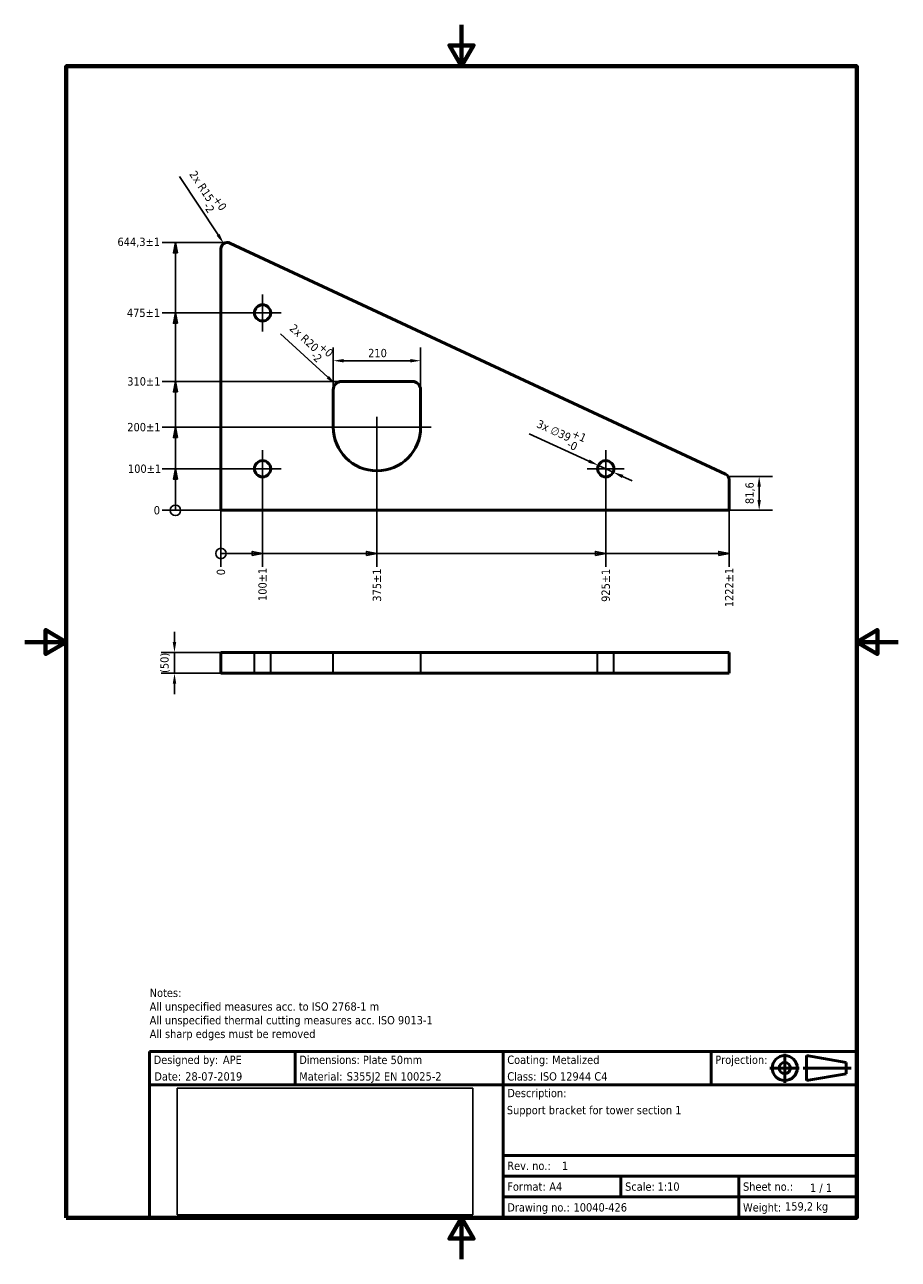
# Model space of a CAD drawing. Header units: millimetres. Extents: x 0 to 2100, y 0 to 2970.
import ezdxf
from ezdxf.enums import TextEntityAlignment as Align

# ---------------------------------------------------------------- set-up
doc = ezdxf.new("R2010")
doc.units = ezdxf.units.MM
doc.header["$LTSCALE"] = 10
doc.header["$XCLIPFRAME"] = 2
doc.linetypes.add('DASHED', pattern=[0.2068, 0.1655, -0.0413])
for name, color, linetype, lineweight in [('Border (ISO)', 7, 'Continuous', 70), ('Center Mark (ISO)', 7, 'Continuous', 25), ('Dimension (ISO)', 7, 'Continuous', 25), ('Hidden (ISO)', 7, 'DASHED', 35), ('Symbol (ISO)', 7, 'Continuous', 25), ('Title (ISO)', 7, 'Continuous', 50), ('Visible (ISO)', 7, 'Continuous', 50)]:
    doc.layers.add(name, color=color, linetype=linetype, lineweight=lineweight)
doc.styles.add('Note Text (ISO)', font='tahoma.ttf')
doc.dimstyles.new('Default (ISO)', dxfattribs={"dimscale": 10, "dimtxt": 2, "dimasz": 2.5, "dimexe": 3.174999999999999, "dimexo": 0, "dimgap": 0.762, "dimtad": 1, "dimrnd": 1e-08, "dimtxsty": 'Note Text (ISO)', "dimcen": 0.09, "dimdle": 10, "dimclrd": 256, "dimclre": 256, "dimclrt": 256, "dimazin": 2, "dimtfac": 1, "dimtmove": 0, "dimatfit": 3, "dimfxl": 1, "dimtolj": 1, "dimtzin": 0, "dimlwd": -1, "dimlwe": -1, "dimarcsym": 0})
picture_1 = doc.add_image_def('image1.bmp', size_in_pixel=(2119, 907))

# ---------------------------------------------------------------- blocks, each defined once
blk = doc.blocks.new('Borders Default Border')
at = {"layer": 'Border (ISO)', "flags": 128}
for points in [[(105, 297.0000076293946), (105, 287.0000076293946), (102.1132469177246, 292.0000076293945), (107.8867530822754, 292.0000076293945), (105, 287.0000076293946)], [(10, 10), (10, 287.0000076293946), (200, 287.0000076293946), (200, 10), (10, 10)], [(0, 148.5000038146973), (10, 148.5000038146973), (5, 151.3867473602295), (5, 145.6132507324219), (10, 148.5000038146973)], [(210, 148.5000038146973), (200, 148.5000038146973), (205, 151.3867473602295), (205, 145.6132507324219), (200, 148.5000038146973)], [(105, 0), (105, 10), (102.1132469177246, 5), (107.8867530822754, 5), (105, 10)]]:
    blk.add_lwpolyline(points, dxfattribs=at)
blk = doc.blocks.new('Title Blocks Advantis')
at = {"layer": 'Title (ISO)'}
for p, q in [((270.0713910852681, 149.9999999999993), (100.0713910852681, 149.9999999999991)), ((100.0713910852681, 149.9999999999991), (100.0713910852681, 109.999999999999)), ((135.0713910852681, 141.9999999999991), (135.0713910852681, 149.9999999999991)), ((185.0713910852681, 141.9999999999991), (185.0713910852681, 149.9999999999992)), ((235.0713910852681, 141.9999999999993), (235.0713910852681, 149.9999999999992)), ((257.9816193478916, 148.9999999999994), (267.51299677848, 147.3551583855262)), ((257.9816193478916, 148.9999999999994), (257.9816193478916, 142.9999999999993)), ((270.0713910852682, 109.9999999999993), (270.0713910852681, 149.9999999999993)), ((267.51299677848, 144.6448416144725), (267.51299677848, 147.3551583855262)), ((257.9816193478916, 142.9999999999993), (267.51299677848, 144.6448416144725)), ((100.0713910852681, 141.9999999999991), (270.0713910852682, 141.9999999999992)), ((185.0713910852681, 141.9999999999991), (185.0713910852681, 119.9999999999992)), ((185.0713910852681, 124.9999999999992), (270.0713910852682, 124.9999999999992)), ((185.0713910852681, 119.9999999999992), (270.0713910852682, 119.9999999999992)), ((185.0713910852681, 119.9999999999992), (185.0713910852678, 114.9999999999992)), ((213.4047244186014, 119.9999999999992), (213.4047244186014, 114.9999999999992)), ((241.7380577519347, 119.9999999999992), (241.7380577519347, 114.9999999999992)), ((185.0713910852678, 114.9999999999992), (241.7380577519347, 114.9999999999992)), ((185.0713910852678, 114.9999999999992), (185.071391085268, 109.9999999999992)), ((241.7380577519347, 114.9999999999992), (270.0713910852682, 114.9999999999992)), ((241.7380577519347, 114.9999999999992), (241.7380577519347, 109.9999999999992)), ((100.0713910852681, 109.999999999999), (270.0713910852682, 109.9999999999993))]:
    blk.add_line(p, q, dxfattribs=at)
at = {"layer": 'Title (ISO)', "linetype": 'Continuous'}
for p, q in [((252.7838411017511, 149.4294663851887), (252.7838411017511, 142.4911830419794)), ((249.1966405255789, 145.9999999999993), (256.2388680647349, 145.9999999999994)), ((268.7204546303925, 145.9999999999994), (257.1743591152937, 145.9999999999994))]:
    blk.add_line(p, q, dxfattribs=at)
at = {"layer": 'Title (ISO)'}
for radius in [3, 1.355158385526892]:
    blk.add_circle((252.7838411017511, 145.9999999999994), radius, dxfattribs=at)
at = {"layer": 'Title (ISO)', "style": 'Note Text (ISO)'}
for s, p in [('Designed by:', (101.0713910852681, 147.9999999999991)), ('Dimensions:', (136.0713910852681, 147.9999999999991)), ('Coating: ', (186.0713910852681, 147.9999999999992)), ('Projection:', (236.0713910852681, 147.9999999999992)), ('Date:', (101.2316671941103, 143.9999999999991)), ('Material: ', (136.0713910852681, 143.9999999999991)), ('Class: ', (186.0713910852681, 143.9999999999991)), ('Rev. no.:', (186.0713910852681, 122.4999999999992)), ('Format:', (186.0713910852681, 117.4999999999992)), ('Scale:', (214.4047244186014, 117.4999999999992)), ('Sheet no.:', (242.7380577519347, 117.4999999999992)), ('Drawing no.:', (186.0713910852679, 112.4999999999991)), ('Weight:', (242.7380577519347, 112.4999999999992))]:
    blk.add_text(s, height=2.000000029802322, dxfattribs=at).set_placement(p, align=Align.MIDDLE_LEFT)
blk.add_text('Description:', height=2.000000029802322, dxfattribs=at).set_placement((186.0713910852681, 140.9999999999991), align=Align.TOP_LEFT)
blk.add_text('1 / 1 ', height=2.000000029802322, rotation=359.8522914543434, dxfattribs=at).set_placement((258.8492999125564, 117.2078330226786), align=Align.MIDDLE_LEFT)
for tag, p in [('AUTHOR_001', (117.7208561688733, 146.9999999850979)), ('Dimensions_001', (151.3685703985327, 146.9758226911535)), ('Coating_001', (196.8685703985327, 146.9758226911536)), ('CREATION_DATE_001', (108.6517148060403, 142.999999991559)), ('Material_001', (147.4679659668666, 142.999999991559)), ('Class_001', (193.9464750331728, 142.999999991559)), ('TITLE_001', (185.9679659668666, 134.8965748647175)), ('REVISION_NUMBER_001', (199.2019594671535, 121.4648772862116)), ('Sheet_Size_001', (196.1763237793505, 116.499999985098)), ('Initial_View_Scale_001', (222.195369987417, 116.5006715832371)), ('PART_NUMBER_001', (202.0038147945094, 111.4999999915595))]:
    blk.add_attdef(tag, p, '', height=2.000000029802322, dxfattribs=at)
blk.add_attdef('MASS\\P1;_001', (252.8353120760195, 111.7398717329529), '', height=2.000000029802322, rotation=359.8522914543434, dxfattribs=at)
image = blk.add_image(picture_1, insert=(106.6989986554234, 110.7262153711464), size_in_units=(71.1280611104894, 30.44509269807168))
image.set_boundary_path([(-0.5, -0.5), (2118.5, 906.4999999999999)])
image.dxf.clipping = 0
blk = doc.blocks.new('*D6')
at = {"layer": 'Defpoints', "color": 0, "transparency": 16777216}
for p in [(330.6127413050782, 1801.753583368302), (471.805117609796, 1801.753583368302), (471.805117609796, 1801.753583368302)]:
    blk.add_point(p, dxfattribs=at)
at = {"layer": 'Dimension (ISO)', "transparency": 16777216}
blk.add_line((471.805117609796, 1801.753583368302), (330.6127413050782, 1801.753583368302), dxfattribs=at)
at = {"layer": 'Dimension (ISO)', "transparency": 16777216, "insert": (310.2056359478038, 1801.753583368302), "char_height": 20, "attachment_point": 4, "style": 'Note Text (ISO)'}
blk.add_mtext('\\A1;0', dxfattribs=at)
blk = doc.blocks.new('*D7')
at = {"layer": 'Defpoints', "color": 0, "transparency": 16777216}
for p in [(330.6127413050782, 1901.753583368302), (571.8051176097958, 1901.753583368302), (471.805117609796, 1801.753583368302)]:
    blk.add_point(p, dxfattribs=at)
at = {"layer": 'Dimension (ISO)', "transparency": 16777216}
blk.add_line((571.8051176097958, 1901.753583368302), (330.6127413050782, 1901.753583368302), dxfattribs=at)
at = {"layer": 'Dimension (ISO)', "transparency": 16777216, "insert": (248.1774294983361, 1901.753583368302), "char_height": 20, "attachment_point": 4, "style": 'Note Text (ISO)'}
blk.add_mtext('\\A1;100±1', dxfattribs=at)
blk = doc.blocks.new('*D8')
at = {"layer": 'Defpoints', "color": 0, "transparency": 16777216}
for p in [(330.6127413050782, 2276.753583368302), (571.8051176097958, 2276.753583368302), (471.805117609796, 1801.753583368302)]:
    blk.add_point(p, dxfattribs=at)
at = {"layer": 'Dimension (ISO)', "transparency": 16777216}
blk.add_line((571.8051176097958, 2276.753583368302), (330.6127413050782, 2276.753583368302), dxfattribs=at)
at = {"layer": 'Dimension (ISO)', "transparency": 16777216, "insert": (245.6791084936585, 2276.753583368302), "char_height": 20, "attachment_point": 4, "style": 'Note Text (ISO)'}
blk.add_mtext('\\A1;475±1', dxfattribs=at)
blk = doc.blocks.new('*D9')
at = {"layer": 'Defpoints', "color": 0, "transparency": 16777216}
for p in [(330.6127413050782, 2111.753583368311), (761.8051176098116, 2111.753583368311), (471.805117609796, 1801.753583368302)]:
    blk.add_point(p, dxfattribs=at)
at = {"layer": 'Dimension (ISO)', "transparency": 16777216}
blk.add_line((761.8051176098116, 2111.753583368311), (330.6127413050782, 2111.753583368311), dxfattribs=at)
at = {"layer": 'Dimension (ISO)', "transparency": 16777216, "insert": (246.444722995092, 2111.753583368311), "char_height": 20, "attachment_point": 4, "style": 'Note Text (ISO)'}
blk.add_mtext('\\A1;310±1', dxfattribs=at)
blk = doc.blocks.new('*D10')
at = {"layer": 'Defpoints', "color": 0, "transparency": 16777216}
for p in [(330.6127413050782, 2001.753583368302), (741.8051176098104, 2001.753583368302), (471.805117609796, 1801.753583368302)]:
    blk.add_point(p, dxfattribs=at)
at = {"layer": 'Dimension (ISO)', "transparency": 16777216}
blk.add_line((741.8051176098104, 2001.753583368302), (330.6127413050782, 2001.753583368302), dxfattribs=at)
at = {"layer": 'Dimension (ISO)', "transparency": 16777216, "insert": (246.6059049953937, 2001.753583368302), "char_height": 20, "attachment_point": 4, "style": 'Note Text (ISO)'}
blk.add_mtext('\\A1;200±1', dxfattribs=at)
blk = doc.blocks.new('*D11')
at = {"layer": 'Defpoints', "color": 0, "transparency": 16777216}
for p in [(330.6127413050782, 2446.039021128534), (486.8051176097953, 2446.039021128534), (471.805117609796, 1801.753583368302)]:
    blk.add_point(p, dxfattribs=at)
at = {"layer": 'Dimension (ISO)', "transparency": 16777216}
blk.add_line((486.8051176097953, 2446.039021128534), (330.6127413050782, 2446.039021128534), dxfattribs=at)
at = {"layer": 'Dimension (ISO)', "transparency": 16777216, "insert": (222.9390146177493, 2446.039021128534), "char_height": 20, "attachment_point": 4, "style": 'Note Text (ISO)'}
blk.add_mtext('\\A1;644,3±1', dxfattribs=at)
blk = doc.blocks.new('2dTransSymbol1')
at = {"layer": 'Dimension (ISO)'}
for p, q in [((36.23627413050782, 244.6039021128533), (35.73627413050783, 242.1039021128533)), ((36.23627413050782, 242.1039021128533), (36.23627413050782, 244.6039021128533)), ((36.73627413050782, 242.1039021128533), (36.23627413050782, 244.6039021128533)), ((35.73627413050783, 242.1039021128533), (36.73627413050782, 242.1039021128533)), ((36.23627413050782, 227.6753583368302), (36.23627413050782, 242.1039021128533)), ((36.23627413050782, 227.6753583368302), (35.73627413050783, 225.1753583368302)), ((36.23627413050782, 225.1753583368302), (36.23627413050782, 227.6753583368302)), ((36.73627413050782, 225.1753583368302), (36.23627413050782, 227.6753583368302)), ((35.73627413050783, 225.1753583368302), (36.73627413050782, 225.1753583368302)), ((36.23627413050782, 211.175358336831), (36.23627413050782, 225.1753583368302)), ((36.23627413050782, 211.175358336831), (35.73627413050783, 208.675358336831)), ((36.23627413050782, 208.675358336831), (36.23627413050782, 211.175358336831)), ((36.73627413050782, 208.675358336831), (36.23627413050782, 211.175358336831)), ((35.73627413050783, 208.675358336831), (36.73627413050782, 208.675358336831)), ((36.23627413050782, 200.1753583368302), (36.23627413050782, 208.675358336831)), ((36.23627413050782, 200.1753583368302), (35.73627413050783, 197.6753583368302)), ((36.23627413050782, 197.6753583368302), (36.23627413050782, 200.1753583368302)), ((36.73627413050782, 197.6753583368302), (36.23627413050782, 200.1753583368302)), ((35.73627413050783, 197.6753583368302), (36.73627413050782, 197.6753583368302)), ((36.23627413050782, 190.1753583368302), (36.23627413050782, 197.6753583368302)), ((36.23627413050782, 190.1753583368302), (35.73627413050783, 187.6753583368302)), ((36.23627413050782, 187.6753583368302), (36.23627413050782, 190.1753583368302)), ((36.73627413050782, 187.6753583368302), (36.23627413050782, 190.1753583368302)), ((35.73627413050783, 187.6753583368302), (36.73627413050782, 187.6753583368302)), ((36.23627413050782, 182.6753583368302), (36.23627413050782, 187.6753583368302)), ((36.23627413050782, 182.6753583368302), (36.23627413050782, 180.1753583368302))]:
    blk.add_line(p, q, dxfattribs=at)
at = {"layer": 'Dimension (ISO)', "flags": 128}
for points in [[(36.73627376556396, 242.1039009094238), (36.23627424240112, 244.6039009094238), (35.73627471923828, 242.1039009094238), (36.73627376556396, 242.1039009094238)], [(36.73627376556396, 225.1753616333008), (36.23627424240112, 227.6753616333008), (35.73627471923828, 225.1753616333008), (36.73627376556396, 225.1753616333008)], [(36.73627376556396, 208.675365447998), (36.23627424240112, 211.1753654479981), (35.73627471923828, 208.675365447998), (36.73627376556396, 208.675365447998)], [(36.73627376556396, 197.6753616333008), (36.23627424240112, 200.1753616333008), (35.73627471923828, 197.6753616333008), (36.73627376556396, 197.6753616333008)], [(36.73627376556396, 187.6753616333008), (36.23627424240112, 190.1753616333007), (35.73627471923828, 187.6753616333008), (36.73627376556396, 187.6753616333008)]]:
    blk.add_lwpolyline(points, dxfattribs=at)
at = {"layer": 'Dimension (ISO)'}
blk.add_circle((36.23627413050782, 180.1753583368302), 1.25, dxfattribs=at)
for points in [[(36.73627376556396, 242.1039009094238), (36.23627424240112, 244.6039009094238), (35.73627471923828, 242.1039009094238), (36.73627376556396, 242.1039009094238)], [(36.73627376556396, 225.1753616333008), (36.23627424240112, 227.6753616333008), (35.73627471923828, 225.1753616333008), (36.73627376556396, 225.1753616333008)], [(36.73627376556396, 208.675365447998), (36.23627424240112, 211.1753654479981), (35.73627471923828, 208.675365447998), (36.73627376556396, 208.675365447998)], [(36.73627376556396, 197.6753616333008), (36.23627424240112, 200.1753616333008), (35.73627471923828, 197.6753616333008), (36.73627376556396, 197.6753616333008)], [(36.73627376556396, 187.6753616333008), (36.23627424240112, 190.1753616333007), (35.73627471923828, 187.6753616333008), (36.73627376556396, 187.6753616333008)]]:
    blk.add_solid(points, dxfattribs=at)
blk = doc.blocks.new('*D13')
at = {"layer": 'Defpoints', "color": 0, "transparency": 16777216}
for p in [(471.805117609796, 1801.753583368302), (471.805117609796, 1801.753583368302), (471.805117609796, 1666.104463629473)]:
    blk.add_point(p, dxfattribs=at)
at = {"layer": 'Dimension (ISO)', "transparency": 16777216}
blk.add_line((471.805117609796, 1801.753583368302), (471.805117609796, 1666.104463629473), dxfattribs=at)
at = {"layer": 'Dimension (ISO)', "transparency": 16777216, "insert": (471.8051176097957, 1645.697358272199), "char_height": 20, "attachment_point": 4, "rotation": 90, "style": 'Note Text (ISO)'}
blk.add_mtext('\\A1;0', dxfattribs=at)
blk = doc.blocks.new('*D14')
at = {"layer": 'Defpoints', "color": 0, "transparency": 16777216}
for p in [(571.8051176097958, 1901.753583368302), (471.805117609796, 1801.753583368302), (571.8051176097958, 1666.104463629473)]:
    blk.add_point(p, dxfattribs=at)
at = {"layer": 'Dimension (ISO)', "transparency": 16777216}
blk.add_line((571.8051176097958, 1901.753583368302), (571.8051176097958, 1666.104463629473), dxfattribs=at)
at = {"layer": 'Dimension (ISO)', "transparency": 16777216, "insert": (571.8051176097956, 1583.669151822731), "char_height": 20, "attachment_point": 4, "rotation": 90, "style": 'Note Text (ISO)'}
blk.add_mtext('\\A1;100±1', dxfattribs=at)
blk = doc.blocks.new('*D15')
at = {"layer": 'Defpoints', "color": 0, "transparency": 16777216}
for p in [(846.8051176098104, 2001.753583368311), (471.805117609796, 1801.753583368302), (846.8051176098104, 1666.104463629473)]:
    blk.add_point(p, dxfattribs=at)
at = {"layer": 'Dimension (ISO)', "transparency": 16777216}
blk.add_line((846.8051176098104, 2001.753583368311), (846.8051176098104, 1666.104463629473), dxfattribs=at)
at = {"layer": 'Dimension (ISO)', "transparency": 16777216, "insert": (846.8051176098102, 1581.936445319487), "char_height": 20, "attachment_point": 4, "rotation": 90, "style": 'Note Text (ISO)'}
blk.add_mtext('\\A1;375±1', dxfattribs=at)
blk = doc.blocks.new('*D16')
at = {"layer": 'Defpoints', "color": 0, "transparency": 16777216}
for p in [(1396.805117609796, 1901.753583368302), (471.805117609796, 1801.753583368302), (1396.805117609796, 1666.104463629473)]:
    blk.add_point(p, dxfattribs=at)
at = {"layer": 'Dimension (ISO)', "transparency": 16777216}
blk.add_line((1396.805117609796, 1901.753583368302), (1396.805117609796, 1666.104463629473), dxfattribs=at)
at = {"layer": 'Dimension (ISO)', "transparency": 16777216, "insert": (1396.805117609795, 1581.533490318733), "char_height": 20, "attachment_point": 4, "rotation": 90, "style": 'Note Text (ISO)'}
blk.add_mtext('\\A1;925±1', dxfattribs=at)
blk = doc.blocks.new('*D17')
at = {"layer": 'Defpoints', "color": 0, "transparency": 16777216}
for p in [(471.805117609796, 1801.753583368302), (1693.593724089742, 1801.753583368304), (1693.593724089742, 1666.104463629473)]:
    blk.add_point(p, dxfattribs=at)
at = {"layer": 'Dimension (ISO)', "transparency": 16777216}
blk.add_line((1693.593724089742, 1801.753583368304), (1693.593724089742, 1666.104463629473), dxfattribs=at)
at = {"layer": 'Dimension (ISO)', "transparency": 16777216, "insert": (1693.593724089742, 1568.652362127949), "char_height": 20, "attachment_point": 4, "rotation": 90, "style": 'Note Text (ISO)'}
blk.add_mtext('\\A1;1222±1', dxfattribs=at)
blk = doc.blocks.new('2dTransSymbol2')
at = {"layer": 'Dimension (ISO)'}
for p, q in [((49.6805117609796, 169.7854463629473), (47.1805117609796, 169.7854463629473)), ((49.6805117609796, 169.7854463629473), (54.68051176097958, 169.7854463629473)), ((57.18051176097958, 169.7854463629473), (54.68051176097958, 170.2854463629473)), ((54.68051176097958, 170.2854463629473), (54.68051176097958, 169.2854463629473)), ((54.68051176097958, 169.7854463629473), (57.18051176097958, 169.7854463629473)), ((54.68051176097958, 169.2854463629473), (57.18051176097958, 169.7854463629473)), ((57.18051176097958, 169.7854463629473), (82.18051176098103, 169.7854463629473)), ((84.68051176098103, 169.7854463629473), (82.18051176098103, 170.2854463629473)), ((82.18051176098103, 170.2854463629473), (82.18051176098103, 169.2854463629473)), ((82.18051176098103, 169.7854463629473), (84.68051176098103, 169.7854463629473)), ((82.18051176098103, 169.2854463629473), (84.68051176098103, 169.7854463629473)), ((84.68051176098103, 169.7854463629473), (137.1805117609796, 169.7854463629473)), ((139.6805117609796, 169.7854463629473), (137.1805117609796, 170.2854463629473)), ((137.1805117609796, 170.2854463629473), (137.1805117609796, 169.2854463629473)), ((137.1805117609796, 169.7854463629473), (139.6805117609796, 169.7854463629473)), ((137.1805117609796, 169.2854463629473), (139.6805117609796, 169.7854463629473)), ((139.6805117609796, 169.7854463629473), (166.8593724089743, 169.7854463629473)), ((169.3593724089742, 169.7854463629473), (166.8593724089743, 170.2854463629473)), ((166.8593724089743, 170.2854463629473), (166.8593724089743, 169.2854463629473)), ((166.8593724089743, 169.7854463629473), (169.3593724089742, 169.7854463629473)), ((166.8593724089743, 169.2854463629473), (169.3593724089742, 169.7854463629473))]:
    blk.add_line(p, q, dxfattribs=at)
at = {"layer": 'Dimension (ISO)', "flags": 128}
for points in [[(54.68050956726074, 169.2854499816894), (57.18050956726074, 169.7854423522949), (54.68050956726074, 170.2854537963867), (54.68050956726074, 169.2854499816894)], [(82.18050956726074, 169.2854499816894), (84.68050956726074, 169.7854423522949), (82.18050956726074, 170.2854537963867), (82.18050956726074, 169.2854499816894)], [(137.1805095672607, 169.2854499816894), (139.6805095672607, 169.7854423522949), (137.1805095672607, 170.2854537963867), (137.1805095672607, 169.2854499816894)], [(166.8593788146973, 169.2854499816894), (169.3593788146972, 169.7854423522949), (166.8593788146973, 170.2854537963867), (166.8593788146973, 169.2854499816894)]]:
    blk.add_lwpolyline(points, dxfattribs=at)
at = {"layer": 'Dimension (ISO)'}
blk.add_circle((47.1805117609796, 169.7854463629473), 1.25, dxfattribs=at)
for points in [[(54.68050956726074, 169.2854499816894), (57.18050956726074, 169.7854423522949), (54.68050956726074, 170.2854537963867), (54.68050956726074, 169.2854499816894)], [(82.18050956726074, 169.2854499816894), (84.68050956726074, 169.7854423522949), (82.18050956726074, 170.2854537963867), (82.18050956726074, 169.2854499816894)], [(137.1805095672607, 169.2854499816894), (139.6805095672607, 169.7854423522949), (137.1805095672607, 170.2854537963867), (137.1805095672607, 169.2854499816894)], [(166.8593788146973, 169.2854499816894), (169.3593788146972, 169.7854423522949), (166.8593788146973, 170.2854537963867), (166.8593788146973, 169.2854499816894)]]:
    blk.add_solid(points, dxfattribs=at)
blk = doc.blocks.new('*D19')
at = {"layer": 'Defpoints', "color": 0, "transparency": 16777216}
for p in [(1691.244595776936, 1883.358361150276), (1765.550264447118, 1883.358361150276), (1693.593724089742, 1801.753583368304)]:
    blk.add_point(p, dxfattribs=at)
at = {"layer": 'Dimension (ISO)', "transparency": 16777216}
for p, q in [((1691.244595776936, 1883.358361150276), (1797.300264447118, 1883.358361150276)), ((1765.550264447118, 1826.753583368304), (1765.550264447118, 1858.358361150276)), ((1693.593724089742, 1801.753583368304), (1797.300264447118, 1801.753583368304))]:
    blk.add_line(p, q, dxfattribs=at)
for points in [[(1761.383597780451, 1858.358361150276), (1769.716931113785, 1858.358361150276), (1765.550264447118, 1883.358361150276)], [(1761.383597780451, 1826.753583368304), (1769.716931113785, 1826.753583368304), (1765.550264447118, 1801.753583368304)]]:
    blk.add_solid(points, dxfattribs=at)
at = {"layer": 'Dimension (ISO)', "transparency": 16777216, "insert": (1732.503803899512, 1816.81386362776), "char_height": 20, "attachment_point": 1, "rotation": 90, "style": 'Note Text (ISO)'}
blk.add_mtext('\\A1;81,6', dxfattribs=at)
blk = doc.blocks.new('*D20')
at = {"layer": 'Defpoints', "color": 0, "transparency": 16777216}
for p in [(478.5476247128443, 2443.561553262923), (486.8051176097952, 2431.039021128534)]:
    blk.add_point(p, dxfattribs=at)
at = {"layer": 'Dimension (ISO)', "transparency": 16777216}
blk.add_line((372.2816903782, 2604.714410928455), (464.7851365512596, 2464.432440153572), dxfattribs=at)
blk.add_solid([(468.263617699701, 2466.726188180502), (461.3066554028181, 2462.13869212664), (478.5476247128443, 2443.561553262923)], dxfattribs=at)
at = {"layer": 'Dimension (ISO)', "transparency": 16777216, "insert": (422.9192218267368, 2628.977798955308), "char_height": 20, "attachment_point": 1, "rotation": 303.40128932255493, "style": 'Note Text (ISO)'}
blk.add_mtext('\\A1;\\fTahoma|b0|i0;\\H19.8726;2x R15\\S+0^ -2;', dxfattribs=at)
blk = doc.blocks.new('*D21')
at = {"layer": 'Defpoints', "color": 0, "transparency": 16777216}
for p in [(1379.066298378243, 1909.85199631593), (1414.543936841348, 1893.655170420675)]:
    blk.add_point(p, dxfattribs=at)
at = {"layer": 'Dimension (ISO)', "transparency": 16777216}
for p, q in [((1356.324222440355, 1920.234577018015), (1212.70897111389, 1985.800136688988)), ((1414.543936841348, 1893.655170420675), (1379.066298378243, 1909.85199631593)), ((1437.286012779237, 1883.272589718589), (1460.028088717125, 1872.890009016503))]:
    blk.add_line(p, q, dxfattribs=at)
for points in [[(1358.054652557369, 1924.024923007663), (1354.593792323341, 1916.444231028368), (1379.066298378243, 1909.85199631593)], [(1439.016442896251, 1887.062935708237), (1435.555582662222, 1879.482243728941), (1414.543936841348, 1893.655170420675)]]:
    blk.add_solid(points, dxfattribs=at)
at = {"layer": 'Dimension (ISO)', "transparency": 16777216, "insert": (1242.760702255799, 2033.277615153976), "char_height": 20, "attachment_point": 1, "rotation": 335.4615863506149, "style": 'Note Text (ISO)'}
blk.add_mtext('\\A1;\\fTahoma|b0|i0;\\H19.8726;3x ∅39\\S+1^ -0;', dxfattribs=at)
blk = doc.blocks.new('*D22')
at = {"layer": 'Defpoints', "color": 0, "transparency": 16777216}
for p in [(951.8051176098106, 2161.676025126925), (741.8051176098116, 2091.75358336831), (951.8051176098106, 2091.75358336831)]:
    blk.add_point(p, dxfattribs=at)
at = {"layer": 'Dimension (ISO)', "transparency": 16777216}
for p, q in [((741.8051176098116, 2091.75358336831), (741.8051176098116, 2193.426025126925)), ((951.8051176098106, 2091.75358336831), (951.8051176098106, 2193.426025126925)), ((766.8051176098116, 2161.676025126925), (926.8051176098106, 2161.676025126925))]:
    blk.add_line(p, q, dxfattribs=at)
for points in [[(766.8051176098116, 2165.842691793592), (766.8051176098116, 2157.509358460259), (741.8051176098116, 2161.676025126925)], [(926.8051176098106, 2165.842691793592), (926.8051176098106, 2157.509358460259), (951.8051176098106, 2161.676025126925)]]:
    blk.add_solid(points, dxfattribs=at)
at = {"layer": 'Dimension (ISO)', "transparency": 16777216, "insert": (825.5693890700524, 2190.12879866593), "char_height": 20, "attachment_point": 1, "style": 'Note Text (ISO)'}
blk.add_mtext('\\A1;210', dxfattribs=at)
blk = doc.blocks.new('*D23')
at = {"layer": 'Defpoints', "color": 0, "transparency": 16777216}
for p in [(747.0256581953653, 2105.228284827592), (761.8051176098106, 2091.75358336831)]:
    blk.add_point(p, dxfattribs=at)
at = {"layer": 'Dimension (ISO)', "transparency": 16777216}
blk.add_line((614.5915254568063, 2225.970887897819), (728.5513339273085, 2122.071661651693), dxfattribs=at)
blk.add_solid([(731.358563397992, 2125.150715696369), (725.744104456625, 2118.992607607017), (747.0256581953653, 2105.228284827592)], dxfattribs=at)
at = {"layer": 'Dimension (ISO)', "transparency": 16777216, "insert": (657.7030494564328, 2261.946825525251), "char_height": 20, "attachment_point": 1, "rotation": 317.644001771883, "style": 'Note Text (ISO)'}
blk.add_mtext('\\A1;\\fTahoma|b0|i0;\\H19.8726;2x R20\\S+0^ -2;', dxfattribs=at)
blk = doc.blocks.new('*D24')
at = {"layer": 'Defpoints', "color": 0, "transparency": 16777216}
for p in [(471.8051176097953, 1459.69320454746), (360.0326830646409, 1409.69320454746), (471.8051176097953, 1409.69320454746)]:
    blk.add_point(p, dxfattribs=at)
at = {"layer": 'Dimension (ISO)', "transparency": 16777216}
for p, q in [((360.0326830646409, 1484.69320454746), (360.0326830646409, 1509.69320454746)), ((471.8051176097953, 1459.69320454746), (328.2826830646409, 1459.69320454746)), ((360.0326830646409, 1459.69320454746), (360.0326830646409, 1409.69320454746)), ((471.8051176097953, 1409.69320454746), (328.2826830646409, 1409.69320454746)), ((360.0326830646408, 1384.69320454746), (360.0326830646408, 1359.69320454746))]:
    blk.add_line(p, q, dxfattribs=at)
for points in [[(355.8660163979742, 1484.69320454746), (364.1993497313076, 1484.69320454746), (360.0326830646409, 1459.69320454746)], [(355.8660163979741, 1384.69320454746), (364.1993497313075, 1384.69320454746), (360.0326830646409, 1409.69320454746)]]:
    blk.add_solid(points, dxfattribs=at)
at = {"layer": 'Dimension (ISO)', "transparency": 16777216, "insert": (325.978835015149, 1410.596495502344), "char_height": 20, "attachment_point": 1, "rotation": 90, "style": 'Note Text (ISO)'}
blk.add_mtext('\\A1;(50)', dxfattribs=at)

msp = doc.modelspace()

# ---------------------------------------------------------------- linework, layer by layer
at = {"layer": 'Center Mark (ISO)', "linetype": 'Continuous'}
for p, q in [((571.8051176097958, 2321.253583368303), (571.8051176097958, 2232.253583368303)), ((616.3051176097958, 2276.753583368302), (527.3051176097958, 2276.753583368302)), ((846.8051176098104, 2026.753583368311), (846.8051176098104, 1871.753583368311)), ((976.8051176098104, 2001.753583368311), (716.8051176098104, 2001.753583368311)), ((571.8051176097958, 1946.253583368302), (571.8051176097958, 1857.253583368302)), ((1396.805117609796, 1946.253583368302), (1396.805117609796, 1857.253583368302)), ((616.3051176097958, 1901.753583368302), (527.3051176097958, 1901.753583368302)), ((1441.305117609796, 1901.753583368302), (1352.305117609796, 1901.753583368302))]:
    msp.add_line(p, q, dxfattribs=at)
at = {"layer": 'Hidden (ISO)'}
for p, q in [((552.3051176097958, 1409.693204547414), (552.3051176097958, 1459.693204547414)), ((591.3051176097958, 1409.693204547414), (591.3051176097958, 1459.693204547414)), ((741.8051176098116, 1409.693204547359), (741.8051176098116, 1459.693204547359)), ((951.8051176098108, 1459.693204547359), (951.8051176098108, 1409.693204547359)), ((1377.305117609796, 1409.693204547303), (1377.305117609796, 1459.693204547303)), ((1416.305117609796, 1409.693204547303), (1416.305117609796, 1459.693204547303))]:
    msp.add_line(p, q, dxfattribs=at)
at = {"layer": 'Visible (ISO)'}
for p, q in [((1684.932998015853, 1888.893483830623), (493.1443915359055, 2444.633637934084)), ((471.8051176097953, 2431.039021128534), (471.805117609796, 1801.753583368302)), ((761.8051176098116, 2111.753583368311), (931.8051176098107, 2111.753583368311)), ((741.8051176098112, 2001.753583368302), (741.8051176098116, 2091.75358336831)), ((951.8051176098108, 2091.75358336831), (951.8051176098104, 2001.75358336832)), ((1693.593724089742, 1801.753583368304), (1693.593724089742, 1875.298867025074)), ((471.805117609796, 1801.753583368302), (1693.593724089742, 1801.753583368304)), ((471.8051176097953, 1459.69320454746), (493.1443915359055, 1459.693204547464)), ((471.8051176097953, 1459.69320454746), (471.8051176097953, 1409.69320454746)), ((493.1443915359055, 1459.693204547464), (1684.932998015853, 1459.693204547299)), ((1684.932998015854, 1459.693204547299), (1693.593724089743, 1459.693204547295)), ((1693.593724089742, 1409.693204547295), (1693.593724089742, 1459.693204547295)), ((493.1443915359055, 1409.693204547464), (471.8051176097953, 1409.69320454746)), ((1684.932998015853, 1409.693204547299), (493.1443915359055, 1409.693204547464)), ((1693.593724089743, 1409.693204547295), (1684.932998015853, 1409.693204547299))]:
    msp.add_line(p, q, dxfattribs=at)
for centre in [(571.8051176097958, 2276.753583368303), (571.8051176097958, 1901.753583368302), (1396.805117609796, 1901.753583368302)]:
    msp.add_circle(centre, 19.5, dxfattribs=at)
for centre, radius, start, end in [((486.8051176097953, 2431.039021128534), 15.00000000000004, 65.00000000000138, 180), ((761.8051176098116, 2091.75358336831), 19.99999999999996, 90, 180), ((931.8051176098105, 2091.75358336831), 20.00000000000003, 0, 90), ((846.8051176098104, 2001.753583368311), 105, 180, 0), ((1678.593724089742, 1875.298867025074), 15.00000000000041, 0, 64.99999999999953)]:
    msp.add_arc(centre, radius, start, end, dxfattribs=at)

# ---------------------------------------------------------------- block references
at = {"xscale": 10, "yscale": 10, "zscale": 10}
msp.add_blockref('Borders Default Border', (0, 0), dxfattribs=at)
msp.add_blockref('Title Blocks Advantis', (-700.7139108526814, -999.9999999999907), dxfattribs=at).add_auto_attribs({'TITLE_001': 'Support bracket for tower section 1', 'PART_NUMBER_001': '10040-426', 'AUTHOR_001': 'APE', 'CREATION_DATE_001': '28-07-2019', 'REVISION_NUMBER_001': '1', 'Sheet_Size_001': 'A4', 'MASS\\P1;_001': '159,2 kg', 'Initial_View_Scale_001': '1:10', 'Dimensions_001': 'Plate 50mm', 'Material_001': 'S355J2 EN 10025-2', 'Coating_001': 'Metalized', 'Class_001': 'ISO 12944 C4'})
at = {"layer": 'Dimension (ISO)', "xscale": 10, "yscale": 10, "zscale": 10}
for name in ['2dTransSymbol1', '2dTransSymbol2']:
    msp.add_blockref(name, (0, 0), dxfattribs=at)

# ---------------------------------------------------------------- texts
at = {"layer": 'Symbol (ISO)', "insert": (300.4286605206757, 651.1165701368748), "char_height": 20.00000029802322, "width": 696.0129737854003, "attachment_point": 1, "line_spacing_factor": 0.9878841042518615, "style": 'Note Text (ISO)'}
msp.add_mtext('{\\fTahoma|b0|i0;Notes:\\P\\fTahoma|b0|i0;All unspecified measures acc. to ISO 2768-1 m\\P\\fTahoma|b0|i0;All unspecified thermal cutting measures acc. ISO 9013-1\\P\\fTahoma|b0|i0;All sharp edges must be removed}', dxfattribs=at)

# ---------------------------------------------------------------- dimensions: what is measured, and where the dimension line sits
at = {"layer": 'Dimension (ISO)'}
for center, mpoint, picture, middle in [((486.8051176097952, 2431.039021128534), (478.5476247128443, 2443.561553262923), '*D20', (407.8413381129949, 2550.788014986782)), ((761.8051176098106, 2091.75358336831), (747.0256581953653, 2105.228284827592), '*D23', (662.3256601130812, 2182.450810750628))]:
    dim = msp.add_radius_dim(center=center, mpoint=mpoint, text='\\fTahoma|b0|i0;\\H19.8726;2x <>', dimstyle='Default (ISO)', override={"dimgap": 0.762, "dimdec": 2, "dimcen": 0, "dimtol": 1, "dimlim": 0, "dimtp": 0, "dimtm": 2.000000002, "dimtdec": 0, "dimtofl": 0}, dxfattribs=at)
    dim.commit()
    dim.dimension.update_dxf_attribs({"geometry": picture, "text_midpoint": middle, "dimtype": 164})
for feature_location, offset, dtype, override, picture, middle in [((486.8051176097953, 2446.039021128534), (-156.19237630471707, 0), 0, {"dimgap": 0.762, "dimtad": 0, "dimdec": 1, "dimtol": 1, "dimlim": 0, "dimtp": 1, "dimtm": 1, "dimtdec": 0}, '*D11', (272.9658779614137, 2446.039021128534)), ((571.8051176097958, 2276.753583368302), (-241.19237630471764, 0), 0, {"dimgap": 0.762, "dimtad": 0, "dimdec": 1, "dimtol": 1, "dimlim": 0, "dimtp": 1, "dimtm": 1, "dimtdec": 0}, '*D8', (284.3359248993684, 2276.753583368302)), ((761.8051176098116, 2111.753583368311), (-431.19237630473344, 0), 0, {"dimgap": 0.762, "dimtad": 0, "dimdec": 1, "dimtol": 1, "dimlim": 0, "dimtp": 1, "dimtm": 1, "dimtdec": 0}, '*D9', (284.7187321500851, 2111.753583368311)), ((741.8051176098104, 2001.753583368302), (-411.1923763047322, 0), 0, {"dimgap": 0.762, "dimtad": 0, "dimdec": 1, "dimtol": 1, "dimlim": 0, "dimtp": 1, "dimtm": 1, "dimtdec": 0}, '*D10', (284.799323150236, 2001.753583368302)), ((846.8051176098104, 2001.753583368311), (0, -335.64911973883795), 1, {"dimgap": 0.762, "dimtad": 0, "dimdec": 2, "dimtol": 1, "dimlim": 0, "dimtp": 1, "dimtm": 1, "dimtdec": 0}, '*D15', (846.8051176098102, 1620.21045447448)), ((571.8051176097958, 1901.753583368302), (-241.19237630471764, 0), 0, {"dimgap": 0.762, "dimtad": 0, "dimdec": 1, "dimtol": 1, "dimlim": 0, "dimtp": 1, "dimtm": 1, "dimtdec": 0}, '*D7', (285.5850854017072, 1901.753583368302)), ((571.8051176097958, 1901.753583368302), (0, -235.64911973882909), 1, {"dimgap": 0.762, "dimtad": 0, "dimdec": 2, "dimtol": 1, "dimlim": 0, "dimtp": 1, "dimtm": 1, "dimtdec": 0}, '*D14', (571.8051176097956, 1621.076807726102)), ((1396.805117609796, 1901.753583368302), (0, -235.64911973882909), 1, {"dimgap": 0.762, "dimtad": 0, "dimdec": 2, "dimtol": 1, "dimlim": 0, "dimtp": 1, "dimtm": 1, "dimtdec": 0}, '*D16', (1396.805117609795, 1620.008976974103)), ((471.805117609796, 1801.753583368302), (-141.1923763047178, 0), 0, {"dimgap": 0.762, "dimtad": 0, "dimdec": 1, "dimtol": 0, "dimlim": 0, "dimtp": 0, "dimtm": 0, "dimtdec": 1}, '*D6', (316.599188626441, 1801.753583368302)), ((471.805117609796, 1801.753583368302), (0, -135.64911973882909), 1, {"dimgap": 0.762, "dimtad": 0, "dimdec": 2, "dimtol": 0, "dimlim": 0, "dimtp": 0, "dimtm": 0, "dimtdec": 2}, '*D13', (471.8051176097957, 1652.090910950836)), ((1693.593724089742, 1801.753583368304), (0, -135.6491197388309), 1, {"dimgap": 0.762, "dimtad": 0, "dimdec": 0, "dimtol": 1, "dimlim": 0, "dimtp": 1, "dimtm": 1, "dimtdec": 0}, '*D17', (1693.593724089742, 1613.568412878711))]:
    dim = msp.add_ordinate_dim(feature_location=feature_location, offset=offset, dtype=dtype, origin=(471.805117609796, 1801.753583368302), dimstyle='Default (ISO)', override=override, dxfattribs=at)
    dim.commit()
    dim.dimension.update_dxf_attribs({"geometry": picture, "text_midpoint": middle})
dim = msp.add_linear_dim(base=(951.8051176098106, 2161.676025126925), p1=(741.8051176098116, 2091.75358336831), p2=(951.8051176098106, 2091.75358336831), dimstyle='Default (ISO)', override={"dimgap": 0.762, "dimdec": 2, "dimtol": 0, "dimlim": 0, "dimtp": 0, "dimtm": 0, "dimtdec": 2, "dimtofl": 0, "dimatfit": 1}, dxfattribs=at)
dim.commit()
dim.dimension.update_dxf_attribs({"geometry": '*D22', "text_midpoint": (846.8051176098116, 2161.676025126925), "dimtype": 160})
dim = msp.add_diameter_dim_2p(p1=(1414.543936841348, 1893.655170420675), p2=(1379.066298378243, 1909.85199631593), text='\\fTahoma|b0|i0;\\H19.8726;3x <>', dimstyle='Default (ISO)', override={"dimgap": 0.762, "dimdec": 2, "dimlfac": 1.000000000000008, "dimtol": 1, "dimlim": 0, "dimtp": 1, "dimtm": 1e-09, "dimtdec": 0, "dimatfit": 2}, dxfattribs=at)
dim.commit()
dim.dimension.update_dxf_attribs({"geometry": '*D21', "text_midpoint": (1273.145558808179, 1958.208647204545), "dimtype": 163})
dim = msp.add_linear_dim(base=(1765.550264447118, 1883.358361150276), p1=(1693.593724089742, 1801.753583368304), p2=(1691.244595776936, 1883.358361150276), angle=270, dimstyle='Default (ISO)', override={"dimgap": 0.762, "dimdec": 2, "dimtol": 0, "dimlim": 0, "dimtp": 0, "dimtm": 0, "dimtdec": 2, "dimtofl": 0, "dimatfit": 1}, dxfattribs=at)
dim.commit()
dim.dimension.update_dxf_attribs({"geometry": '*D19', "text_midpoint": (1765.550264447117, 1842.55597225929), "dimtype": 160})
dim = msp.add_linear_dim(base=(360.0326830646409, 1409.69320454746), p1=(471.8051176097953, 1459.69320454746), p2=(471.8051176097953, 1409.69320454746), angle=90, text='(<>)', dimstyle='Default (ISO)', override={"dimgap": 0.762, "dimdec": 2, "dimtol": 0, "dimlim": 0, "dimtp": 0, "dimtm": 0, "dimtdec": 2, "dimtofl": 1, "dimatfit": 1}, dxfattribs=at)
dim.commit()
dim.dimension.update_dxf_attribs({"geometry": '*D24', "text_midpoint": (360.0326830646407, 1434.69320454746), "dimtype": 160})

doc.saveas('drawing.dxf')
